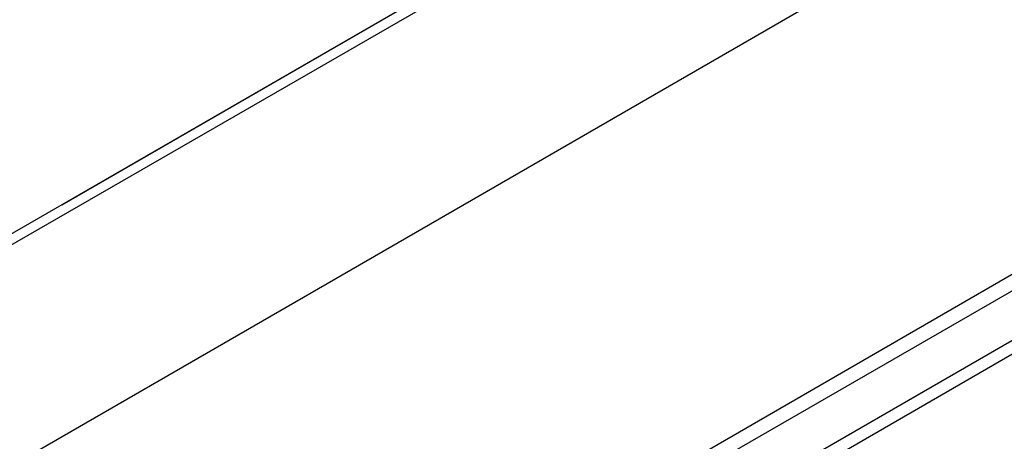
# Model space of a CAD drawing. Header units: inches. Extents: x 0 to 5766, y -2164 to 1330.
# Tile 13 of 217: x 420 to 479, y 958 to 983. Entities that reach past the tile are written whole.
import ezdxf

# ---------------------------------------------------------------- set-up
doc = ezdxf.new("R2010")
doc.units = ezdxf.units.IN
doc.header["$MEASUREMENT"] = 0

msp = doc.modelspace()

# ---------------------------------------------------------------- linework, layer by layer
at = {"color": 7, "linetype": 'Continuous', "lineweight": 25}
for p, q in [((378.176, 945.645), (697.788, 1130.108)), ((383.833, 935.847), (703.445, 1120.31)), ((703.445, 1096.464), (383.833, 912.002)), ((388.076, 915.43), (699.203, 1094.996)), ((422.865, 972.091), (504.89, 1019.43)), ((400.238, 959.033), (473.777, 1001.476)), ((542.225, 1000.477), (386.661, 910.694)), ((542.932, 1000.069), (387.368, 910.286))]:
    msp.add_line(p, q, dxfattribs=at)
at = {"color": 8, "linetype": 'Continuous', "lineweight": 25}
msp.add_line((422.865, 972.091), (422.865, 972.092), dxfattribs=at)

doc.saveas('drawing.dxf')
